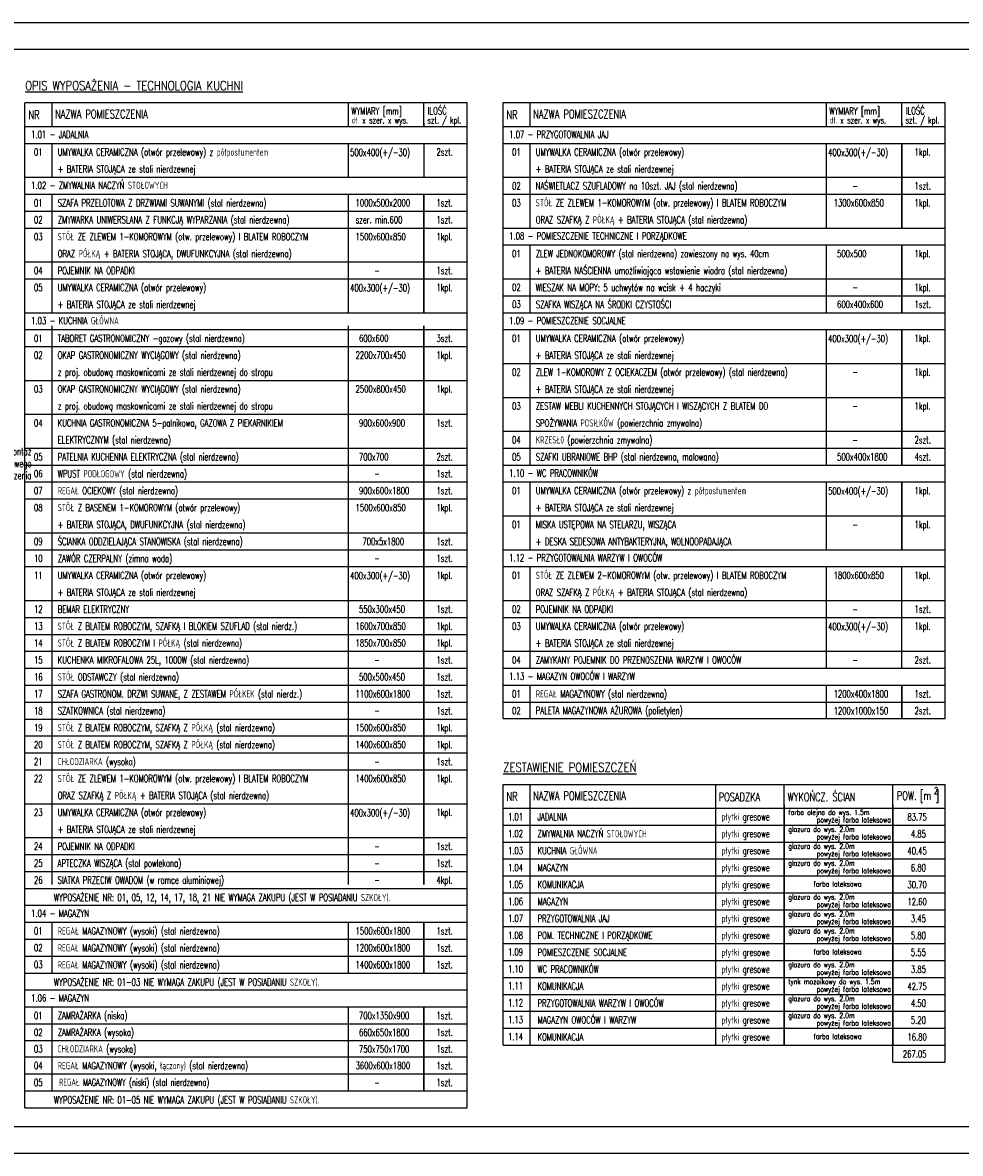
# Model space of a CAD drawing. Header units: millimetres. Extents: x 31969 to 285678, y -69766 to -1123.
# Tile 96 of 161: x 143957 to 146420, y -12023 to -9053. Entities that reach past the tile are written whole.
import ezdxf

# ---------------------------------------------------------------- set-up
doc = ezdxf.new("R2010")
doc.units = ezdxf.units.MM
doc.linetypes.add('ACAD_ISO02W100', pattern=[15, 12, -3])
for name, color, linetype in [('a-opis 1', 3, 'Continuous'), ('a-opis 2', 1, 'Continuous'), ('a-opis 3', 15, 'Continuous'), ('a-opis technologii 2', 12, 'Continuous'), ('a-ramka', 7, 'Continuous')]:
    doc.layers.add(name, color=color, linetype=linetype)
doc.styles.add('IREK', font='simplex.shx', dxfattribs={"width": 0.8})
doc.styles.add('RS01507', font='romans.shx', dxfattribs={"width": 0.7, "height": 0.15})

msp = doc.modelspace()

# ---------------------------------------------------------------- linework, layer by layer
at = {"layer": 'a-opis 2'}
for p, q in [((145218.52, -9459.22), (146379.72, -9459.22)), ((145218.52, -9503.69), (146379.72, -9503.69)), ((143962.91, -9548.16), (145124.11, -9548.16)), ((143962.91, -9592.63), (145124.11, -9592.63)), ((143962.91, -9592.63), (145124.11, -9592.63)), ((143962.91, -9681.58), (145124.11, -9681.58)), ((143962.91, -9726.05), (145124.11, -9726.05)), ((145218.52, -9726.05), (146379.72, -9726.05)), ((145218.52, -9770.52), (146379.72, -9770.52)), ((145218.52, -9814.99), (146379.72, -9814.99)), ((143962.91, -9903.94), (145124.11, -9903.94)), ((145218.52, -9948.41), (146379.72, -9948.41)), ((143962.91, -9992.88), (145124.11, -9992.88)), ((145218.52, -10037.35), (146379.72, -10037.35)), ((143962.91, -10081.83), (145124.11, -10081.83)), ((145218.52, -10126.3), (146379.72, -10126.3)), ((143962.91, -10170.77), (145124.11, -10170.77)), ((145218.52, -10170.77), (146379.72, -10170.77)), ((143962.91, -10215.24), (145124.11, -10215.24)), ((143962.91, -10259.71), (145124.11, -10259.71)), ((143962.91, -10304.19), (145124.11, -10304.19)), ((145218.52, -10348.66), (146379.72, -10348.66)), ((143962.91, -10393.13), (145124.11, -10393.13)), ((143962.91, -10437.6), (145124.11, -10437.6)), ((143962.91, -10482.07), (145124.11, -10482.07)), ((143962.91, -10571.02), (145124.11, -10571.02)), ((145218.52, -10571.02), (146379.72, -10571.02)), ((143962.91, -10615.49), (145124.11, -10615.49)), ((145218.52, -10615.49), (146379.72, -10615.49)), ((143962.91, -10659.96), (145124.11, -10659.96)), ((143962.91, -10704.43), (145124.11, -10704.43)), ((145218.52, -10704.43), (146379.72, -10704.43)), ((143962.91, -10748.91), (145124.11, -10748.91)), ((145218.52, -10748.91), (146379.72, -10748.91)), ((143962.91, -10793.38), (145124.11, -10793.38)), ((143962.91, -10837.85), (145124.11, -10837.85)), ((145218.52, -10837.85), (146379.72, -10837.85)), ((143962.91, -10882.32), (145124.11, -10882.32)), ((143962.91, -10926.8), (145124.11, -10926.8)), ((143962.91, -10971.27), (145124.11, -10971.27)), ((143962.91, -11015.74), (145124.11, -11015.74)), ((143962.91, -11104.68), (145124.11, -11104.68)), ((145218.52, -11160.8), (146379.72, -11160.8)), ((143962.91, -11193.63), (145124.11, -11193.63)), ((145218.52, -11205.28), (146379.72, -11205.28)), ((143962.91, -11238.1), (145124.11, -11238.1)), ((145218.52, -11249.75), (146379.72, -11249.75)), ((145218.52, -11249.75), (146379.72, -11249.75)), ((143962.91, -11282.57), (145124.11, -11282.57)), ((145218.52, -11294.22), (146379.72, -11294.22)), ((145218.52, -11294.22), (146379.72, -11294.22)), ((145218.52, -11294.22), (146379.72, -11294.22)), ((143962.91, -11327.04), (145124.11, -11327.04)), ((145218.52, -11338.69), (146379.72, -11338.69)), ((145218.52, -11383.16), (146379.72, -11383.16)), ((145218.52, -11427.64), (146379.72, -11427.64)), ((143962.91, -11460.46), (145124.11, -11460.46)), ((145218.52, -11472.11), (146379.72, -11472.11)), ((145218.52, -11472.11), (146379.72, -11472.11)), ((143962.91, -11504.93), (145124.11, -11504.93)), ((145218.52, -11516.58), (146379.72, -11516.58)), ((145218.52, -11516.58), (146379.72, -11516.58)), ((145218.52, -11516.58), (146379.72, -11516.58)), ((143962.91, -11549.41), (145124.11, -11549.41)), ((145218.52, -11561.05), (146379.72, -11561.05)), ((145218.52, -11605.53), (146379.72, -11605.53)), ((145218.52, -11650), (146379.72, -11650)), ((143962.91, -11682.82), (145124.11, -11682.82)), ((145218.52, -11694.47), (146379.72, -11694.47)), ((143962.91, -11726.27), (145124.11, -11726.27)), ((143962.91, -11769.71), (145124.11, -11769.71)), ((143962.91, -11814.18), (145124.11, -11814.18))]:
    msp.add_line(p, q, dxfattribs=at)
at = {"layer": 'a-opis 3', "ltscale": 40}
for p, q in [((143962.91, -9263.37), (145124.11, -9263.37)), ((143962.91, -11903.32), (143962.91, -9263.56)), ((144033.31, -9263.37), (144033.31, -9316.82)), ((144811.47, -9263.37), (144811.47, -9316.82)), ((145010.39, -9263.37), (145124.11, -9263.37)), ((145010.39, -9325.8), (145010.39, -9263.37)), ((145010.39, -9325.8), (145010.39, -9263.37)), ((145010.39, -9325.8), (145010.39, -9263.37)), ((145010.39, -9325.8), (145010.39, -9263.37)), ((145010.39, -9325.8), (145010.39, -9263.37)), ((145010.39, -9325.8), (145010.39, -9263.37)), ((145124.11, -11903.13), (145124.11, -9263.37)), ((145218.52, -9263.37), (146379.72, -9263.37)), ((145218.52, -10881.3), (145218.52, -9263.37)), ((145288.92, -9263.37), (145288.92, -9316.82)), ((146067.08, -9263.37), (146067.08, -9316.82)), ((146266, -9263.37), (146379.72, -9263.37)), ((146266, -9325.8), (146266, -9263.37)), ((146266, -9325.8), (146266, -9263.37)), ((146266, -9325.8), (146266, -9263.37)), ((146266, -9325.8), (146266, -9263.37)), ((146266, -9325.8), (146266, -9263.37)), ((146266, -9325.8), (146266, -9263.37)), ((146379.72, -10881.3), (146379.72, -9263.37)), ((143962.91, -9325.8), (145124.11, -9325.8)), ((143962.91, -9325.8), (145124.11, -9325.8)), ((144033.31, -9316.82), (144033.31, -9325.8)), ((144811.47, -9316.82), (144811.47, -9325.8)), ((145010.39, -9316.82), (145010.39, -9325.8)), ((145010.39, -9316.82), (145010.39, -9325.8)), ((145010.39, -9316.82), (145010.39, -9325.8)), ((145010.39, -9316.82), (145010.39, -9325.8)), ((145218.52, -9325.8), (146379.72, -9325.8)), ((145218.52, -9325.8), (146379.72, -9325.8)), ((145288.92, -9316.82), (145288.92, -9325.8)), ((146067.08, -9316.82), (146067.08, -9325.8)), ((146266, -9316.82), (146266, -9325.8)), ((146266, -9316.82), (146266, -9325.8)), ((146266, -9316.82), (146266, -9325.8)), ((146266, -9316.82), (146266, -9325.8)), ((143962.91, -9370.27), (145124.11, -9370.27)), ((144033.31, -9370.27), (144033.31, -9458.19)), ((144033.31, -9370.27), (144033.31, -9458.19)), ((144811.47, -9370.27), (144811.47, -9458.19)), ((144811.47, -9370.27), (144811.47, -9458.19)), ((145010.39, -9370.27), (145010.39, -9458.19)), ((145010.39, -9370.27), (145010.39, -9458.19)), ((145218.52, -9370.27), (146379.72, -9370.27)), ((145288.92, -9370.27), (145288.92, -9592.63)), ((146067.08, -9370.27), (146067.08, -9592.63)), ((146266, -9370.27), (146266, -9592.63)), ((146266, -9592.63), (146266, -9370.27)), ((146266, -9370.27), (146266, -9592.63)), ((146266, -9592.63), (146266, -9370.27)), ((146266, -9592.63), (146266, -9370.27)), ((146266, -9370.27), (146266, -9592.63)), ((146266, -9592.63), (146266, -9370.27)), ((146266, -9370.27), (146266, -9592.63)), ((146266, -9592.63), (146266, -9370.27)), ((146266, -9592.63), (146266, -9370.27)), ((143962.91, -9459.22), (145124.11, -9459.22)), ((143962.91, -9503.69), (145124.11, -9503.69)), ((144033.31, -9503.69), (144033.31, -9814.99)), ((144811.47, -9503.69), (144811.47, -9814.99)), ((145010.39, -9503.69), (145010.39, -9814.99)), ((145010.39, -9503.69), (145010.39, -9814.99)), ((145010.39, -9503.69), (145010.39, -9814.99)), ((145010.39, -9503.69), (145010.39, -9814.99)), ((145010.39, -9814.99), (145010.39, -9503.69)), ((145010.39, -9814.99), (145010.39, -9503.69)), ((145010.39, -9814.99), (145010.39, -9503.69)), ((145010.39, -9814.99), (145010.39, -9503.69)), ((145010.39, -9814.99), (145010.39, -9503.69)), ((145010.39, -9814.99), (145010.39, -9503.69)), ((145218.52, -9592.63), (146379.72, -9592.63)), ((145218.52, -9637.1), (146379.72, -9637.1)), ((145288.92, -9637.1), (145288.92, -9814.99)), ((146067.08, -9637.1), (146067.08, -9814.99)), ((146266, -9637.1), (146266, -9814.99)), ((146266, -9637.1), (146266, -9814.99)), ((146266, -9637.1), (146266, -9814.99)), ((146266, -9637.1), (146266, -9814.99)), ((146266, -9814.99), (146266, -9637.1)), ((146266, -9814.99), (146266, -9637.1)), ((146266, -9814.99), (146266, -9637.1)), ((146266, -9814.99), (146266, -9637.1)), ((146266, -9814.99), (146266, -9637.1)), ((146266, -9814.99), (146266, -9637.1)), ((143962.91, -9814.99), (145124.11, -9814.99)), ((145218.52, -9814.99), (146379.72, -9814.99)), ((143962.91, -9859.46), (145124.11, -9859.46)), ((144033.31, -9849.71), (144033.31, -11317.29)), ((144811.47, -9849.71), (144811.47, -11317.29)), ((145010.39, -9849.71), (145010.39, -11317.29)), ((145010.39, -9849.71), (145010.39, -11317.29)), ((145010.39, -9849.71), (145010.39, -11317.29)), ((145010.39, -9849.71), (145010.39, -11317.29)), ((145010.39, -11317.29), (145010.39, -9849.71)), ((145010.39, -11317.29), (145010.39, -9849.71)), ((145010.39, -11317.29), (145010.39, -9849.71)), ((145010.39, -11317.29), (145010.39, -9849.71)), ((145010.39, -11317.29), (145010.39, -9849.71)), ((145010.39, -11317.29), (145010.39, -9849.71)), ((145218.52, -9859.46), (146379.72, -9859.46)), ((145288.92, -9859.46), (145288.92, -10215.24)), ((146067.08, -9859.46), (146067.08, -10215.24)), ((146266, -9859.46), (146266, -10215.24)), ((146266, -9859.46), (146266, -10215.24)), ((146266, -9859.46), (146266, -10215.24)), ((146266, -9859.46), (146266, -10215.24)), ((146266, -10215.24), (146266, -9859.46)), ((146266, -10215.24), (146266, -9859.46)), ((146266, -10215.24), (146266, -9859.46)), ((146266, -10215.24), (146266, -9859.46)), ((146266, -10215.24), (146266, -9859.46)), ((146266, -10215.24), (146266, -9859.46)), ((145218.52, -10215.24), (146379.72, -10215.24)), ((145218.52, -10259.71), (146379.72, -10259.71)), ((145288.92, -10259.71), (145288.92, -10437.6)), ((146067.08, -10259.71), (146067.08, -10437.6)), ((146266, -10437.6), (146266, -10259.71)), ((146266, -10437.6), (146266, -10259.71)), ((146266, -10437.6), (146266, -10259.71)), ((146266, -10437.6), (146266, -10259.71)), ((146266, -10437.6), (146266, -10259.71)), ((146266, -10437.6), (146266, -10259.71)), ((146266, -10259.71), (146266, -10437.6)), ((146266, -10259.71), (146266, -10437.6)), ((146266, -10259.71), (146266, -10437.6)), ((146266, -10259.71), (146266, -10437.6)), ((145218.52, -10437.6), (146379.72, -10437.6)), ((145218.52, -10482.07), (146379.72, -10482.07)), ((145288.92, -10482.07), (145288.92, -10748.91)), ((146067.08, -10482.07), (146067.08, -10748.91)), ((146266, -10748.91), (146266, -10482.07)), ((146067.08, -10660.99), (146067.08, -10748.91)), ((145218.52, -10793.38), (146379.72, -10793.38)), ((145288.92, -10793.38), (145288.92, -10881.3)), ((145288.92, -10793.38), (145288.92, -10881.3)), ((146067.08, -10793.38), (146067.08, -10881.3)), ((146067.08, -10793.38), (146067.08, -10881.3)), ((146266, -10793.38), (146266, -10881.3)), ((146266, -10881.3), (146266, -10793.38)), ((146266, -10793.38), (146266, -10881.3)), ((146266, -10881.3), (146266, -10793.38)), ((146266, -10881.3), (146266, -10793.38)), ((146266, -10793.38), (146266, -10881.3)), ((146266, -10881.3), (146266, -10793.38)), ((146266, -10793.38), (146266, -10881.3)), ((146266, -10881.3), (146266, -10793.38)), ((146266, -10881.3), (146266, -10793.38)), ((146266, -10793.38), (146266, -10881.3)), ((146266, -10881.3), (146266, -10793.38)), ((146266, -10793.38), (146266, -10881.3)), ((146266, -10881.3), (146266, -10793.38)), ((146266, -10881.3), (146266, -10793.38)), ((146266, -10793.38), (146266, -10881.3)), ((146266, -10881.3), (146266, -10793.38)), ((146266, -10793.38), (146266, -10881.3)), ((146266, -10881.3), (146266, -10793.38)), ((146266, -10881.3), (146266, -10793.38)), ((145218.52, -10881.3), (146379.72, -10881.3)), ((145218.52, -11053.9), (146379.72, -11053.9)), ((145218.52, -11738.94), (145218.52, -11053.9)), ((145288.92, -11053.9), (145288.92, -11107.35)), ((145776.34, -11053.9), (145776.34, -11107.35)), ((145957.15, -11738.94), (145957.15, -11053.9)), ((145957.15, -11738.94), (145957.15, -11053.9)), ((145957.15, -11738.94), (145957.15, -11053.9)), ((146242.42, -11053.9), (146379.72, -11053.9)), ((146242.42, -11738.94), (146242.42, -11053.9)), ((146242.42, -11738.94), (146242.42, -11053.9)), ((146242.42, -11783.41), (146242.42, -11053.9)), ((146379.72, -11783.41), (146379.72, -11053.9)), ((145288.92, -11107.35), (145288.92, -11738.94)), ((145776.34, -11107.35), (145776.34, -11738.94)), ((145957.15, -11107.35), (145957.15, -11738.94)), ((145957.15, -11107.35), (145957.15, -11738.94)), ((146242.42, -11107.35), (146242.42, -11738.94)), ((146242.42, -11107.35), (146242.42, -11738.94)), ((145218.52, -11116.33), (146379.72, -11116.33)), ((145218.52, -11116.33), (146379.72, -11116.33)), ((143962.91, -11371.52), (145124.11, -11371.52)), ((143962.91, -11415.99), (145124.11, -11415.99)), ((144033.31, -11415.99), (144033.31, -11549.41)), ((144811.47, -11415.99), (144811.47, -11549.41)), ((145010.39, -11415.99), (145010.39, -11549.41)), ((145010.39, -11415.99), (145010.39, -11549.41)), ((145010.39, -11415.99), (145010.39, -11549.41)), ((145010.39, -11415.99), (145010.39, -11549.41)), ((145010.39, -11549.41), (145010.39, -11415.99)), ((145010.39, -11549.41), (145010.39, -11415.99)), ((145010.39, -11549.41), (145010.39, -11415.99)), ((145010.39, -11549.41), (145010.39, -11415.99)), ((145010.39, -11549.41), (145010.39, -11415.99)), ((145010.39, -11549.41), (145010.39, -11415.99)), ((143962.91, -11593.88), (145124.11, -11593.88)), ((143962.91, -11638.35), (145124.11, -11638.35)), ((144033.31, -11638.35), (144033.31, -11858.65)), ((144811.47, -11638.35), (144811.47, -11858.65)), ((144811.47, -11638.35), (144811.47, -11858.65)), ((145010.39, -11858.65), (145010.39, -11638.35)), ((145010.39, -11858.65), (145010.39, -11638.35)), ((145010.39, -11858.65), (145010.39, -11638.35)), ((145010.39, -11858.65), (145010.39, -11638.35)), ((145010.39, -11858.65), (145010.39, -11638.35)), ((145010.39, -11858.65), (145010.39, -11638.35)), ((145010.39, -11638.35), (145010.39, -11858.65)), ((145010.39, -11858.65), (145010.39, -11638.35)), ((145010.39, -11638.35), (145010.39, -11858.65)), ((145010.39, -11858.65), (145010.39, -11638.35)), ((145010.39, -11858.65), (145010.39, -11638.35)), ((145010.39, -11638.35), (145010.39, -11858.65)), ((145010.39, -11858.65), (145010.39, -11638.35)), ((145010.39, -11638.35), (145010.39, -11858.65)), ((145010.39, -11858.65), (145010.39, -11638.35)), ((145010.39, -11858.65), (145010.39, -11638.35)), ((145010.39, -11638.35), (145010.39, -11858.65)), ((145010.39, -11638.35), (145010.39, -11858.65)), ((145010.39, -11638.35), (145010.39, -11858.65)), ((145010.39, -11638.35), (145010.39, -11858.65)), ((145218.52, -11738.94), (146379.72, -11738.94)), ((146242.42, -11783.41), (146379.72, -11783.41)), ((143962.91, -11858.65), (145124.11, -11858.65)), ((143962.91, -11903.13), (145124.11, -11903.13))]:
    msp.add_line(p, q, dxfattribs=at)
at = {"layer": 'a-ramka', "ltscale": 0.5}
for points in [[(147493.33, -12023.13), (139893.33, -12023.13), (139893.33, -9053.13), (147493.33, -9053.13)], [(140143.33, -9123.13), (147423.33, -9123.13), (147423.33, -11953.13), (140143.33, -11953.13)]]:
    msp.add_lwpolyline(points, close=True, dxfattribs=at)

# ---------------------------------------------------------------- texts
at = {"layer": 'a-opis 1', "ltscale": 40, "style": 'RS01507', "width": 0.7}
for s, height, p in [('NR', 22.576, (143971.93, -9306.44)), ('NAZWA POMIESZCZENIA', 22.5756, (144041.96, -9304.56)), ('WYMIARY [mm]', 18.813, (144820.13, -9294.7)), ('ILOŚĆ', 18.813, (145020.83, -9294.07)), ('NR', 22.576, (145227.55, -9306.44)), ('NAZWA POMIESZCZENIA', 22.5756, (145297.57, -9304.56)), ('WYMIARY [mm]', 18.813, (146075.74, -9294.7)), ('ILOŚĆ', 18.813, (146276.44, -9294.07)), ('dł. x szer. x wys.', 17.1027, (144820.95, -9317.91)), ('szt. / kpl.', 17.1027, (145019.86, -9317.91)), ('dł. x szer. x wys.', 17.1027, (146076.56, -9317.91)), ('szt. / kpl.', 17.1027, (146275.48, -9317.91)), ('UMYWALKA CERAMICZNA (otwór przelewowy) z półpostumentem', 18.9125, (144048.93, -9402.6)), ('  500x400(+/-30)', 18.813, (144798.8, -9403.47)), ('2szt.', 18.813, (145043.78, -9402.43)), ('UMYWALKA CERAMICZNA (otwór przelewowy) ', 18.9125, (145304.54, -9402.6)), ('  400x300(+/-30)', 18.813, (146054.41, -9403.47)), ('1kpl.', 18.813, (146299.39, -9402.43)), ('+ BATERIA STOJĄCA ze stali nierdzewnej', 18.9125, (144048.93, -9447.07)), ('+ BATERIA STOJĄCA ze stali nierdzewnej', 18.9125, (145304.54, -9447.07)), ('NAŚWIETLACZ SZUFLADOWY na 10szt. JAJ (stal nierdzewna)', 18.813, (145304.43, -9491.37)), ('1szt.', 18.813, (146299.39, -9491.37)), ('     -', 18.813, (146086.87, -9491.37)), ('SZAFA PRZELOTOWA Z DRZWIAMI SUWANYMI (stal nierdzewna)', 18.9125, (144048.93, -9536.02)), ('1000x500x2000', 18.813, (144831.26, -9535.85)), ('1szt.', 18.813, (145043.78, -9535.85)), ('STÓŁ ZE ZLEWEM 1-KOMOROWYM (otw. przelewowy) I BLATEM ROBOCZYM ', 18.813, (145304.43, -9535.85)), ('1300x600x850', 18.813, (146086.87, -9535.85)), ('1kpl.', 18.813, (146299.39, -9535.85)), ('ZMYWARKA UNIWERSLANA Z FUNKCJĄ WYPARZANIA (stal nierdzewna) ', 18.9125, (144048.93, -9580.49)), ('szer. min.600', 18.813, (144831.26, -9580.32)), ('1szt.', 18.813, (145043.78, -9580.32)), ('ORAZ SZAFKĄ Z PÓŁKĄ + BATERIA STOJĄCA (stal nierdzewna)', 18.9125, (145304.54, -9580.49)), ('STÓŁ ZE ZLEWEM 1-KOMOROWYM (otw. przelewowy) I BLATEM ROBOCZYM ', 18.813, (144048.82, -9624.79)), ('1500x600x850', 18.813, (144831.26, -9624.79)), ('1kpl.', 18.813, (145043.78, -9624.79)), ('ORAZ PÓŁKĄ + BATERIA STOJĄCA, DWUFUNKCYJNA (stal nierdzewna)', 18.9125, (144048.93, -9669.43)), ('ZLEW JEDNOKOMOROWY (stal nierdzewna) zawieszony na wys. 40cm', 18.813, (145304.43, -9669.26)), (' 500x500', 18.813, (146086.87, -9669.26)), ('1kpl.', 18.813, (146299.39, -9669.26)), ('POJEMNIK NA ODPADKI', 18.9125, (144048.93, -9713.91)), ('     -', 18.813, (144831.26, -9713.73)), ('1szt.', 18.813, (145043.78, -9713.73)), ('+ BATERIA NAŚCIENNA umożliwiająca wstawienie wiadra (stal nierdzewna)', 18.9125, (145304.54, -9713.91)), ('UMYWALKA CERAMICZNA (otwór przelewowy) ', 18.9125, (144048.93, -9758.38)), ('  400x300(+/-30)', 18.813, (144798.8, -9759.25)), ('1kpl.', 18.813, (145043.78, -9758.21)), ('WIESZAK NA MOPY: 5 uchwytów na wcisk + 4 haczyki', 18.9125, (145304.54, -9758.38)), ('1kpl.', 18.813, (146299.39, -9758.21)), ('     -', 18.813, (146086.87, -9758.21)), ('+ BATERIA STOJĄCA ze stali nierdzewnej', 18.9125, (144048.93, -9802.85)), ('SZAFKA WISZĄCA NA ŚRODKI CZYSTOŚCI ', 18.9125, (145304.54, -9802.85)), (' 600x400x600', 18.813, (146086.87, -9802.68)), ('1szt.', 18.813, (146299.39, -9802.68)), ('TABORET GASTRONOMICZNY -gazowy (stal nierdzewna)', 18.9125, (144048.93, -9891.79)), (' 600x600', 18.813, (144831.26, -9891.62)), ('3szt.', 18.813, (145043.78, -9891.62)), ('UMYWALKA CERAMICZNA (otwór przelewowy) ', 18.9125, (145304.54, -9891.79)), ('  400x300(+/-30)', 18.813, (146054.41, -9892.66)), ('1kpl.', 18.813, (146299.39, -9891.62)), ('OKAP GASTRONOMICZNY WYCIĄGOWY (stal nierdzewna)', 18.813, (144048.82, -9936.1)), ('2200x700x450', 18.813, (144831.26, -9936.1)), ('1kpl.', 18.813, (145043.78, -9936.1)), ('+ BATERIA STOJĄCA ze stali nierdzewnej', 18.9125, (145304.54, -9936.27)), ('z proj. obudową maskownicami ze stali nierdzewnej do stropu', 18.9125, (144048.93, -9980.74)), ('ZLEW 1-KOMOROWY Z OCIEKACZEM (otwór przelewowy) (stal nierdzewna) ', 18.9125, (145304.54, -9980.74)), ('     -', 18.813, (146086.87, -9980.57)), ('1kpl.', 18.813, (146299.39, -9980.57)), ('OKAP GASTRONOMICZNY WYCIĄGOWY (stal nierdzewna)', 18.813, (144048.82, -10025.04)), ('2500x800x450', 18.813, (144831.26, -10025.04)), ('1kpl.', 18.813, (145043.78, -10025.04)), ('+ BATERIA STOJĄCA ze stali nierdzewnej', 18.9125, (145304.54, -10025.21)), ('z proj. obudową maskownicami ze stali nierdzewnej do stropu', 18.9125, (144048.93, -10069.68)), ('ZESTAW MEBLI KUCHENNYCH STOJĄCYCH I WISZĄCYCH Z BLATEM DO  ', 18.9125, (145304.54, -10069.68)), ('     -', 18.813, (146086.87, -10069.51)), ('1kpl.', 18.813, (146299.39, -10069.51)), ('KUCHNIA GASTRONOMICZNA 5-palnikowa, GAZOWA Z PIEKARNIKIEM', 18.813, (144048.82, -10113.98)), (' 900x600x900', 18.813, (144831.26, -10113.98)), ('1szt.', 18.813, (145043.78, -10113.98)), ('SPOŻYWANIA POSIŁKÓW (powierzchnia zmywalna)', 18.9125, (145304.54, -10114.15)), ('ELEKTRYCZNYM (stal nierdzewna)', 18.9125, (144048.93, -10158.63)), ('KRZESŁ0 (powierzchnia zmywalna)', 18.9125, (145304.54, -10158.63)), ('     -', 18.813, (146086.87, -10158.46)), ('2szt.', 18.813, (146299.39, -10158.46)), ('PATELNIA KUCHENNA ELEKTRYCZNA (stal nierdzewna)', 18.9125, (144048.93, -10203.1)), (' 700x700', 18.813, (144831.26, -10202.93)), ('2szt.', 18.813, (145043.78, -10202.93)), ('SZAFKI UBRANIOWE BHP (stal nierdzewna, malowana)', 18.9125, (145304.54, -10203.1)), (' 500x400x1800', 18.813, (146086.87, -10202.93)), ('4szt.', 18.813, (146299.39, -10202.93)), ('WPUST PODŁOGOWY (stal nierdzewna)', 18.9125, (144048.93, -10247.57)), ('     -', 18.813, (144831.26, -10247.4)), ('1szt.', 18.813, (145043.78, -10247.4)), ('REGAŁ OCIEKOWY (stal nierdzewna)', 18.9125, (144048.93, -10292.04)), (' 900x600x1800', 18.813, (144831.26, -10291.87)), ('1szt.', 18.813, (145043.78, -10291.87)), ('UMYWALKA CERAMICZNA (otwór przelewowy) z półpostumentem', 18.9125, (145304.54, -10292.04)), ('  500x400(+/-30)', 18.813, (146054.41, -10292.91)), ('1kpl.', 18.813, (146299.39, -10291.87)), ('STÓŁ Z BASENEM 1-KOMOROWYM (otwór przelewowy) ', 18.813, (144048.82, -10336.34)), ('1500x600x850', 18.813, (144831.26, -10336.34)), ('1kpl.', 18.813, (145043.78, -10336.34)), ('+ BATERIA STOJĄCA ze stali nierdzewnej', 18.9125, (145304.54, -10336.51)), ('+ BATERIA STOJĄCA, DWUFUNKCYJNA (stal nierdzewna)', 18.9125, (144048.93, -10380.99)), ('MISKA USTĘPOWA NA STELARZU, WISZĄCA', 18.9125, (145304.54, -10380.99)), ('1kpl.', 18.813, (146299.39, -10380.82)), ('     -', 18.813, (146086.87, -10380.82)), ('ŚCIANKA ODDZIELAJĄCA STANOWISKA (stal nierdzewna)', 18.9125, (144048.93, -10425.46)), ('  700x5x1800', 18.813, (144831.26, -10425.29)), ('1szt.', 18.813, (145043.78, -10425.29)), ('+ DESKA SEDESOWA ANTYBAKTERYJNA, WOLNOOPADAJĄCA', 18.9125, (145304.54, -10425.46)), ('ZAWÓR CZERPALNY (zimna woda)', 18.9125, (144048.93, -10469.93)), ('1szt.', 18.813, (145043.78, -10469.76)), ('     -', 18.813, (144831.26, -10469.76)), ('UMYWALKA CERAMICZNA (otwór przelewowy) ', 18.9125, (144048.93, -10514.4)), ('  400x300(+/-30)', 18.813, (144798.8, -10515.27)), ('1kpl.', 18.813, (145043.78, -10514.23)), ('STÓŁ ZE ZLEWEM 2-KOMOROWYM (otw. przelewowy) I BLATEM ROBOCZYM ', 18.813, (145304.43, -10514.23)), ('1800x600x850', 18.813, (146086.87, -10514.23)), ('1kpl.', 18.813, (146299.39, -10514.23)), ('+ BATERIA STOJĄCA ze stali nierdzewnej', 18.9125, (144048.93, -10558.88)), ('ORAZ SZAFKĄ Z PÓŁKĄ + BATERIA STOJĄCA (stal nierdzewna)', 18.9125, (145304.54, -10558.88)), ('BEMAR ELEKTRYCZNY', 18.9125, (144048.93, -10603.35)), (' 550x300x450', 18.813, (144831.26, -10603.18)), ('1szt.', 18.813, (145043.78, -10603.18)), ('POJEMNIK NA ODPADKI', 18.9125, (145304.54, -10603.35)), ('     -', 18.813, (146086.87, -10603.18)), ('1szt.', 18.813, (146299.39, -10603.18)), ('STÓŁ Z BLATEM ROBOCZYM, SZAFKĄ I BLOKIEM SZUFLAD (stal nierdz.) ', 18.813, (144048.82, -10647.65)), ('1600x700x850', 18.813, (144831.26, -10647.65)), ('1kpl.', 18.813, (145043.78, -10647.65)), ('UMYWALKA CERAMICZNA (otwór przelewowy) ', 18.9125, (145304.54, -10647.82)), ('  400x300(+/-30)', 18.813, (146054.41, -10648.69)), ('1kpl.', 18.813, (146299.39, -10647.65)), ('STÓŁ Z BLATEM ROBOCZYM I PÓŁKĄ (stal nierdzewna) ', 18.813, (144048.82, -10692.12)), ('1850x700x850', 18.813, (144831.26, -10692.12)), ('1kpl.', 18.813, (145043.78, -10692.12)), ('+ BATERIA STOJĄCA ze stali nierdzewnej', 18.9125, (145304.54, -10692.29)), ('KUCHENKA MIKROFALOWA 25L, 1000W (stal nierdzewna)', 18.9125, (144048.93, -10736.76)), ('1szt.', 18.813, (145043.78, -10736.59)), ('ZAMYKANY POJEMNIK DO PRZENOSZENIA WARZYW I OWOCÓW', 18.9125, (145304.54, -10736.76)), ('2szt.', 18.813, (146299.39, -10736.59)), ('     -', 18.813, (144831.26, -10736.59)), ('     -', 18.813, (146086.87, -10736.59)), ('STÓŁ ODSTAWCZY (stal nierdzewna)', 18.9125, (144048.93, -10781.24)), (' 500x500x450', 18.813, (144831.26, -10781.07)), ('1szt.', 18.813, (145043.78, -10781.07)), ('SZAFA GASTRONOM. DRZWI SUWANE, Z ZESTAWEM PÓŁKEK (stal nierdz.)', 18.9125, (144048.93, -10825.71)), ('1100x600x1800', 18.813, (144831.26, -10825.54)), ('1szt.', 18.813, (145043.78, -10825.54)), ('REGAŁ MAGAZYNOWY (stal nierdzewna)', 18.9125, (145304.54, -10825.71)), ('1200x400x1800', 18.813, (146086.87, -10825.54)), ('1szt.', 18.813, (146299.39, -10825.54)), ('SZATKOWNICA (stal nierdzewna)', 18.9125, (144048.93, -10870.18)), ('     -', 18.813, (144831.26, -10870.01)), ('1szt.', 18.813, (145043.78, -10870.01)), ('PALETA MAGAZYNOWA AŻUROWA (polietylen)', 18.9125, (145304.54, -10869.15)), ('1200x1000x150', 18.813, (146086.87, -10870.01)), ('2szt.', 18.813, (146299.39, -10869.5)), ('STÓŁ Z BLATEM ROBOCZYM, SZAFKĄ Z PÓŁKĄ (stal nierdzewna) ', 18.813, (144048.82, -10914.48)), ('1500x600x850', 18.813, (144831.26, -10914.48)), ('1kpl.', 18.813, (145043.78, -10914.48)), ('STÓŁ Z BLATEM ROBOCZYM, SZAFKĄ Z PÓŁKĄ (stal nierdzewna) ', 18.813, (144048.82, -10958.95)), ('1400x600x850', 18.813, (144831.26, -10958.95)), ('1kpl.', 18.813, (145043.78, -10958.95)), ('CHŁODZIARKA (wysoka) ', 18.813, (144048.82, -11003.43)), ('1szt.', 18.813, (145043.78, -11003.43)), ('     -', 18.813, (144831.26, -11003.43)), ('STÓŁ ZE ZLEWEM 1-KOMOROWYM (otw. przelewowy) I BLATEM ROBOCZYM ', 18.813, (144048.82, -11047.9)), ('1400x600x850', 18.813, (144831.26, -11047.9)), ('1kpl.', 18.813, (145043.78, -11047.9)), ('ORAZ SZAFKĄ Z PÓŁKĄ + BATERIA STOJĄCA (stal nierdzewna)', 18.9125, (144048.93, -11092.54)), ('NR', 22.576, (145227.55, -11096.97)), ('NAZWA POMIESZCZENIA', 22.5756, (145297.57, -11095.1)), ('POSADZKA', 22.576, (145785, -11098.36)), ('WYKOŃCZ. ŚCIAN', 22.5756, (145965.8, -11098.36)), ('POW.', 22.576, (146252.86, -11094.96)), ('[m ]', 22.576, (146313.65, -11094.55)), ('2', 18.81, (146350.38, -11079.62)), ('UMYWALKA CERAMICZNA (otwór przelewowy) ', 18.9125, (144048.93, -11137.01)), ('  400x300(+/-30)', 18.813, (144798.8, -11137.88)), ('1kpl.', 18.813, (145043.78, -11136.84)), ('1.01', 18.813, (145231.65, -11148.49)), ('JADALNIA', 18.813, (145309.1, -11148.49)), ('płytki gresowe', 18.813, (145792.31, -11148.49)), ('farba olejna do wys. 1.5m', 13.7996, (145967.81, -11134.15)), ('powyżej farba lateksowa', 13.7996, (146042.1, -11153.96)), ('83.75', 18.813, (146280.75, -11148.92)), ('+ BATERIA STOJĄCA ze stali nierdzewnej', 18.9125, (144048.93, -11181.48)), ('glazura do wys. 2.0m', 13.7996, (145967.81, -11178.62)), ('1.02', 18.813, (145231.65, -11192.96)), ('ZMYWALNIA NACZYŃ STOŁOWYCH', 18.813, (145309.12, -11192.96)), ('płytki gresowe', 18.813, (145792.31, -11192.96)), ('powyżej farba lateksowa', 13.7996, (146042.1, -11198.44)), (' 4.85', 18.813, (146280.75, -11193.39)), ('POJEMNIK NA ODPADKI', 18.9125, (144048.93, -11225.96)), ('     -', 18.813, (144831.26, -11225.79)), ('1szt.', 18.813, (145043.78, -11225.79)), ('1.03', 18.813, (145231.65, -11237.43)), ('KUCHNIA GŁÓWNA', 18.813, (145309.1, -11237.43)), ('płytki gresowe', 18.813, (145792.31, -11237.43)), ('glazura do wys. 2.0m', 13.7996, (145967.81, -11223.1)), ('powyżej farba lateksowa', 13.7996, (146042.1, -11242.91)), ('40.45', 18.813, (146280.75, -11237.87)), ('APTECZKA WISZĄCA (stal powlekana)', 18.813, (144048.82, -11270.26)), ('1szt.', 18.813, (145043.78, -11270.26)), ('glazura do wys. 2.0m', 13.7996, (145967.81, -11267.57)), ('     -', 18.813, (144831.26, -11270.26)), ('1.04', 18.813, (145231.65, -11281.91)), ('MAGAZYN', 18.913, (145309.21, -11282.08)), ('płytki gresowe', 18.813, (145792.31, -11281.91)), ('powyżej farba lateksowa', 13.7996, (146042.1, -11287.38)), (' 6.80', 18.813, (146280.75, -11282.34)), ('SIATKA PRZECIW OWADOM (w ramce aluminiowej)', 18.813, (144048.82, -11314.73)), ('     -', 18.813, (144831.26, -11314.73)), ('4kpl.', 18.813, (145043.78, -11314.73)), ('1.05', 18.813, (145231.65, -11326.38)), ('KOMUNIKACJA', 18.9125, (145309.21, -11326.55)), ('płytki gresowe', 18.813, (145792.31, -11326.38)), ('farba lateksowa', 13.7996, (146033.96, -11322.51)), ('30.70', 18.813, (146280.75, -11326.81)), ('WYPOSAŻENIE NR: 01, 05, 12, 14, 17, 18, 21 NIE WYMAGA ZAKUPU (JEST W POSIADANIU SZKOŁY).', 18.813, (144038.86, -11360.32)), ('glazura do wys. 2.0m', 13.7996, (145967.81, -11356.51)), ('1.06', 18.813, (145231.65, -11370.85)), ('MAGAZYN', 18.913, (145309.21, -11371.02)), ('płytki gresowe', 18.813, (145792.31, -11370.85)), ('powyżej farba lateksowa', 13.7996, (146042.1, -11376.32)), ('12.60', 18.813, (146280.75, -11371.28)), ('1.07', 18.813, (145231.65, -11415.32)), ('PRZYGOTOWALNIA JAJ', 18.9125, (145309.21, -11415.49)), ('płytki gresowe', 18.813, (145792.31, -11415.32)), ('glazura do wys. 2.0m', 13.7996, (145967.81, -11400.98)), ('powyżej farba lateksowa', 13.7996, (146042.1, -11420.8)), (' 3.45', 18.813, (146280.75, -11415.75)), ('REGAŁ MAGAZYNOWY (wysoki) (stal nierdzewna)', 18.9125, (144048.93, -11448.32)), ('1500x600x1800', 18.813, (144831.26, -11448.15)), ('1szt.', 18.813, (145043.78, -11448.15)), ('glazura do wys. 2.0m', 13.7996, (145967.81, -11445.46)), ('1.08', 18.813, (145231.65, -11459.8)), ('POM. TECHNICZNE I PORZĄDKOWE', 18.9125, (145309.21, -11459.97)), ('płytki gresowe', 18.813, (145792.31, -11459.8)), ('powyżej farba lateksowa', 13.7996, (146042.1, -11465.27)), (' 5.80', 18.813, (146280.75, -11460.23)), ('REGAŁ MAGAZYNOWY (wysoki) (stal nierdzewna)', 18.9125, (144048.93, -11492.79)), ('1200x600x1800', 18.813, (144831.26, -11492.62)), ('1szt.', 18.813, (145043.78, -11492.62)), ('1.09', 18.813, (145231.65, -11503.64)), ('POMIESZCZENIE SOCJALNE', 18.9125, (145309.21, -11504.44)), ('płytki gresowe', 18.813, (145792.31, -11504.27)), ('farba lateksowa', 13.7996, (146033.96, -11500.39)), (' 5.55', 18.813, (146280.75, -11504.7)), ('REGAŁ MAGAZYNOWY (wysoki) (stal nierdzewna)', 18.9125, (144048.93, -11537.26)), ('1400x600x1800', 18.813, (144831.26, -11537.09)), ('1szt.', 18.813, (145043.78, -11537.09)), ('glazura do wys. 2.0m', 13.7996, (145967.81, -11534.4)), ('1.10', 18.813, (145231.65, -11548.11)), ('WC PRACOWNIKÓW', 18.813, (145309.12, -11548.74)), ('płytki gresowe', 18.813, (145792.31, -11548.74)), ('powyżej farba lateksowa', 13.7996, (146042.1, -11554.21)), (' 3.85', 18.813, (146280.75, -11549.17)), ('WYPOSAŻENIE NR: 01-03 NIE WYMAGA ZAKUPU (JEST W POSIADANIU SZKOŁY).', 18.813, (144038.86, -11582.68)), ('1.11', 18.813, (145231.65, -11592.58)), ('KOMUNIKACJA', 18.813, (145309.12, -11593.21)), ('płytki gresowe', 18.813, (145792.31, -11593.21)), ('tynk mozaikowy do wys. 1.5m', 13.7996, (145967.81, -11578.87)), ('powyżej farba lateksowa', 13.7996, (146042.1, -11598.68)), ('42.75', 18.813, (146280.75, -11593.64)), ('glazura do wys. 2.0m', 13.7996, (145967.81, -11623.34)), ('1.12', 18.813, (145231.65, -11637.06)), ('PRZYGOTOWALNIA WARZYW I OWOCÓW ', 18.9125, (145309.21, -11637.85)), ('płytki gresowe', 18.813, (145792.31, -11637.68)), ('powyżej farba lateksowa', 13.7996, (146042.1, -11643.16)), (' 4.50', 18.813, (146280.75, -11638.11)), ('ZAMRAŻARKA (niska)', 18.9125, (144048.93, -11670.68)), (' 700x1350x900', 18.813, (144831.26, -11670.51)), ('1szt.', 18.813, (145043.78, -11670.51)), ('1.13', 18.813, (145231.65, -11681.53)), ('MAGAZYN OWOCÓW I WARZYW', 18.9125, (145309.21, -11682.33)), ('płytki gresowe', 18.813, (145792.31, -11682.16)), ('glazura do wys. 2.0m', 13.7996, (145967.81, -11667.82)), ('powyżej farba lateksowa', 13.7996, (146042.1, -11687.63)), (' 5.20', 18.813, (146280.75, -11682.59)), ('ZAMRAŻARKA (wysoka)', 18.9125, (144048.93, -11714.64)), (' 660x650x1800', 18.813, (144831.26, -11714.98)), ('1szt.', 18.813, (145043.78, -11714.47)), ('1.14', 18.813, (145231.65, -11726)), ('KOMUNIKACJA', 18.813, (145309.12, -11726.63)), ('płytki gresowe', 18.813, (145792.31, -11726.63)), ('farba lateksowa', 13.7996, (146033.96, -11722.75)), ('16.80', 18.813, (146280.75, -11727.06)), ('CHŁODZIARKA (wysoka)', 18.9125, (144048.93, -11758.08)), (' 750x750x1700', 18.813, (144831.26, -11758.42)), ('1szt.', 18.813, (145043.78, -11757.91)), ('REGAŁ MAGAZYNOWY (wysoki, łączony) (stal nierdzewna)', 18.9125, (144048.93, -11802.04)), ('3600x600x1800', 18.813, (144831.26, -11801.87)), ('1szt.', 18.813, (145043.78, -11801.87)), ('REGAŁ MAGAZYNOWY (niski) (stal nierdzewna)', 18.2489, (144052.91, -11845.38)), ('     -', 18.813, (144831.26, -11846.34)), ('1szt.', 18.813, (145043.78, -11846.34)), ('WYPOSAŻENIE NR: 01-05 NIE WYMAGA ZAKUPU (JEST W POSIADANIU SZKOŁY).', 18.813, (144038.86, -11891.93))]:
    msp.add_text(s, height=height, dxfattribs=at).set_placement(p)
at = {"layer": 'a-opis 1', "ltscale": 40, "insert": (143980, -10252.1), "char_height": 18.9125, "attachment_point": 9, "style": 'RS01507'}
msp.add_mtext_dynamic_manual_height_columns('Montaż systemowego zadaszenia', width=190.1936, gutter_width=12.5, heights=[0], dxfattribs=at)
at = {"layer": 'a-opis 2', "style": 'RS01507', "width": 0.7}
msp.add_text('267.05', height=18.813, dxfattribs=at).set_placement((146268.7, -11771.53))
at = {"layer": 'a-opis 2', "linetype": 'ACAD_ISO02W100', "ltscale": 0.5, "char_height": 24.007, "attachment_point": 1, "style": 'IREK'}
for s, insert, width in [('{\\LOPIS WYPOSAŻENIA - TECHNOLOGIA KUCHNI}', (143963.39, -9206.52), 712.1065), ('{\\LZESTAWIENIE POMIESZCZEŃ}', (145219, -10997.06), 463.1317)]:
    msp.add_mtext(s, dxfattribs=dict(at, insert=insert, width=width))
at = {"layer": 'a-opis technologii 2', "ltscale": 40, "style": 'RS01507', "width": 0.7}
for s, p in [('1.01 - JADALNIA', (143979.33, -9356.37)), ('1.07 - PRZYGOTOWALNIA JAJ', (145234.94, -9356.37)), ('01', (143986.66, -9402.43)), ('01', (145242.27, -9402.43)), ('1.02 - ZMYWALNIA NACZYŃ STOŁOWYCH', (143979.33, -9489.79)), ('02', (145242.27, -9491.37)), ('01', (143986.66, -9535.85)), ('03', (145242.27, -9535.85)), ('02', (143986.66, -9580.32)), ('03', (143986.66, -9624.79)), ('1.08 - POMIESZCZENIE TECHNICZNE I PORZĄDKOWE', (145234.94, -9623.21)), ('01', (145242.27, -9669.26)), ('04', (143986.66, -9713.73)), ('05', (143986.66, -9758.21)), ('02', (145242.27, -9757.69)), ('03', (145242.27, -9802.17)), ('1.03 - KUCHNIA GŁÓWNA', (143979.33, -9845.57)), ('1.09 - POMIESZCZENIE SOCJALNE', (145234.94, -9845.57)), ('01', (143986.66, -9891.62)), ('01', (145242.27, -9891.62)), ('02', (143986.66, -9936.1)), ('02', (145242.27, -9980.57)), ('03', (143986.66, -10025.04)), ('03', (145242.27, -10069.51)), ('04', (143986.66, -10113.98)), ('04', (145242.27, -10158.46)), ('05', (143986.66, -10202.93)), ('05', (145242.27, -10202.93)), ('06', (143986.66, -10247.4)), ('1.10 - WC PRACOWNIKÓW', (145234.94, -10245.82)), ('07', (143986.66, -10291.87)), ('01', (145242.27, -10291.87)), ('08', (143986.66, -10336.34)), ('01', (145242.27, -10380.82)), ('09', (143986.66, -10425.29)), ('10', (143986.66, -10469.76)), ('1.12 - PRZYGOTOWALNIA WARZYW I OWOCÓW', (145234.94, -10468.18)), ('11', (143986.66, -10514.23)), ('01', (145242.27, -10514.23)), ('12', (143986.66, -10603.18)), ('02', (145242.27, -10603.18)), ('13', (143986.66, -10647.65)), ('03', (145242.27, -10647.65)), ('14', (143986.66, -10692.12)), ('15', (143986.66, -10736.59)), ('04', (145242.27, -10736.59)), ('16', (143986.66, -10781.07)), ('1.13 - MAGAZYN OWOCÓW I WARZYW', (145234.94, -10779.48)), ('17', (143986.66, -10825.54)), ('01', (145242.27, -10825.54)), ('18', (143986.66, -10870.01)), ('02', (145242.27, -10869.5)), ('19', (143986.66, -10914.48)), ('20', (143986.66, -10958.95)), ('21', (143986.66, -11003.43)), ('22', (143986.66, -11047.9)), ('23', (143986.66, -11136.84)), ('24', (143986.66, -11225.79)), ('25', (143986.66, -11270.26)), ('26', (143986.66, -11314.73)), ('1.04 - MAGAZYN', (143979.33, -11402.09)), ('01', (143986.66, -11448.15)), ('02', (143986.66, -11492.11)), ('03', (143986.66, -11536.58)), ('1.06 - MAGAZYN ', (143979.33, -11624.45)), ('01', (143986.66, -11670.51)), ('02', (143986.66, -11714.47)), ('03', (143986.66, -11757.91)), ('04', (143986.66, -11801.87)), ('05', (143986.66, -11846.34))]:
    msp.add_text(s, height=18.813, dxfattribs=at).set_placement(p)

doc.saveas('drawing.dxf')
